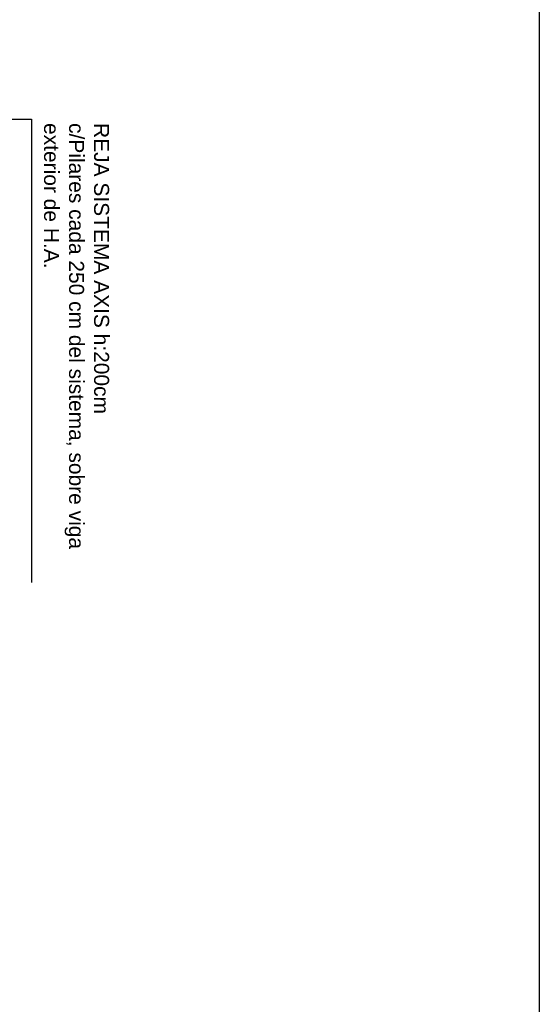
# Model space of a CAD drawing. Header units: millimetres. Extents: x 4617 to 4884, y 1258 to 1784.
# Tile 61 of 168: x 4713.42 to 4716.88, y 1304.91 to 1311.48. Entities that reach past the tile are written whole.
import ezdxf

# ---------------------------------------------------------------- set-up
doc = ezdxf.new("R2010")
doc.units = ezdxf.units.MM
doc.header["$LTSCALE"] = 0.4
for name, color, linetype in [('A HERRERÍA', 4, 'Continuous'), ('A MURO', 1, 'Continuous'), ('TXT', 3, 'Continuous'), ('TXT COTA', 3, 'Continuous')]:
    doc.layers.add(name, color=color, linetype=linetype)
doc.styles.add('arial', font='arial.ttf')
doc.styles.add('SaAS simplex', font='simplex.shx', dxfattribs={"width": 0.8})
doc.dimstyles.new('COTAS 125', dxfattribs={"dimscale": 0.01, "dimtxt": 15, "dimasz": 8, "dimexe": 5, "dimexo": 20, "dimgap": 10, "dimtad": 0, "dimzin": 9, "dimdsep": 46, "dimtxsty": 'SaAS simplex', "dimblk": 'OBLIQUE', "dimcen": 0, "dimclrd": 8, "dimclre": 8, "dimclrt": 256, "dimadec": 1, "dimazin": 0, "dimtfac": 1, "dimtmove": 2, "dimatfit": 3, "dimldrblk": 'OBLIQUE', "dimfxl": 10, "dimlwd": -1, "dimlwe": -1, "dimarcsym": 0})

# ---------------------------------------------------------------- blocks, each defined once
blk = doc.blocks.new('_Oblique')
at = {"layer": 'TXT COTA', "color": 0, "lineweight": -2}
blk.add_line((-0.5, -0.5), (0.5, 0.5), dxfattribs=at)

msp = doc.modelspace()

# ---------------------------------------------------------------- linework, layer by layer
at = {"layer": 'A MURO'}
msp.add_lwpolyline([(4716.8833, 1328.5639), (4716.8833, 1261.1689), (4701.8833, 1261.1689), (4701.8833, 1328.5639)], close=True, dxfattribs=at)

# ---------------------------------------------------------------- texts
at = {"layer": 'TXT', "insert": (4714.0141, 1310.7865), "char_height": 0.1, "width": 3.11373, "attachment_point": 1, "rotation": 270, "style": 'arial'}
msp.add_mtext('REJA SISTEMA AXIS h:200cm\\Pc/Pilares cada 250 cm del sistema, sobre viga exterior de H.A. \\P ', dxfattribs=at)

# ---------------------------------------------------------------- leaders
at = {"layer": 'A HERRERÍA', "color": 254, "ltscale": 0.5}
msp.add_leader([(4710.892, 1310.8115), (4713.4968, 1310.8115), (4713.4968, 1307.7216)], dimstyle='COTAS 125', override={"dimtxt": 5, "dimasz": 6, "dimldrblk": 'DotSmall'}, dxfattribs=at)

doc.saveas('drawing.dxf')
